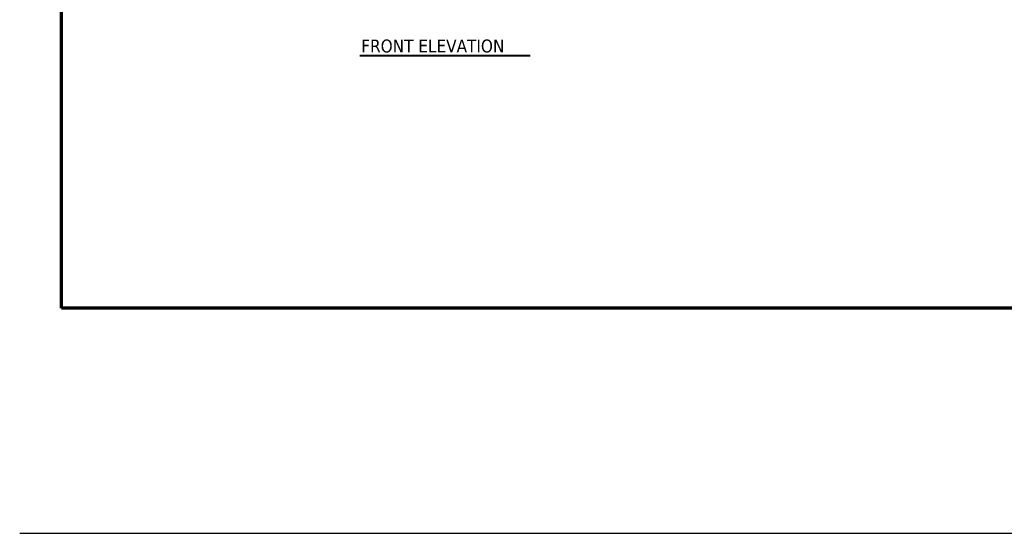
# Model space of a CAD drawing. Header units: inches. Extents: x 5 to 1128, y -85 to 748.
# Tile 1 of 256: x 5 to 462, y -85 to 154. Entities that reach past the tile are written whole.
import ezdxf

# ---------------------------------------------------------------- set-up
doc = ezdxf.new("R2010")
doc.units = ezdxf.units.IN
doc.header["$LTSCALE"] = 32
doc.header["$MEASUREMENT"] = 0
for name, color, linetype, lineweight in [('Border (ANSI)', 7, 'Continuous', 70), ('Sketch Geometry (ANSI)', 7, 'Continuous', 25), ('Symbol (ANSI)', 7, 'Continuous', 25)]:
    doc.layers.add(name, color=color, linetype=linetype, lineweight=lineweight)
doc.styles.add('Label Text (ANSI)', font='tahomabd.ttf')

# ---------------------------------------------------------------- blocks, each defined once
blk = doc.blocks.new('Borders SUPERIOR BORDER')
at = {"layer": 'Border (ANSI)'}
for p, q in [((0.75, 0.625), (0.75, 23.375)), ((35.25, 0.625), (0.75, 0.625))]:
    blk.add_line(p, q, dxfattribs=at)

msp = doc.modelspace()

# ---------------------------------------------------------------- linework, layer by layer
at = {"layer": 'Sketch Geometry (ANSI)'}
msp.add_line((4.58928, -84.69046), (1015.55183, -84.69046), dxfattribs=at)
at = {"layer": 'Symbol (ANSI)', "lineweight": 40}
msp.add_line((162.57112, 137.40638), (241.59328, 137.40638), dxfattribs=at)

# ---------------------------------------------------------------- block references
at = {"xscale": 32, "yscale": 32, "zscale": 32}
msp.add_blockref('Borders SUPERIOR BORDER', (0, 0), dxfattribs=at)

# ---------------------------------------------------------------- texts
at = {"layer": 'Symbol (ANSI)', "insert": (163.18716, 138.63322), "char_height": 6.0159999, "attachment_point": 7, "style": 'Label Text (ANSI)'}
msp.add_mtext('FRONT ELEVATION', dxfattribs=at)

doc.saveas('drawing.dxf')
